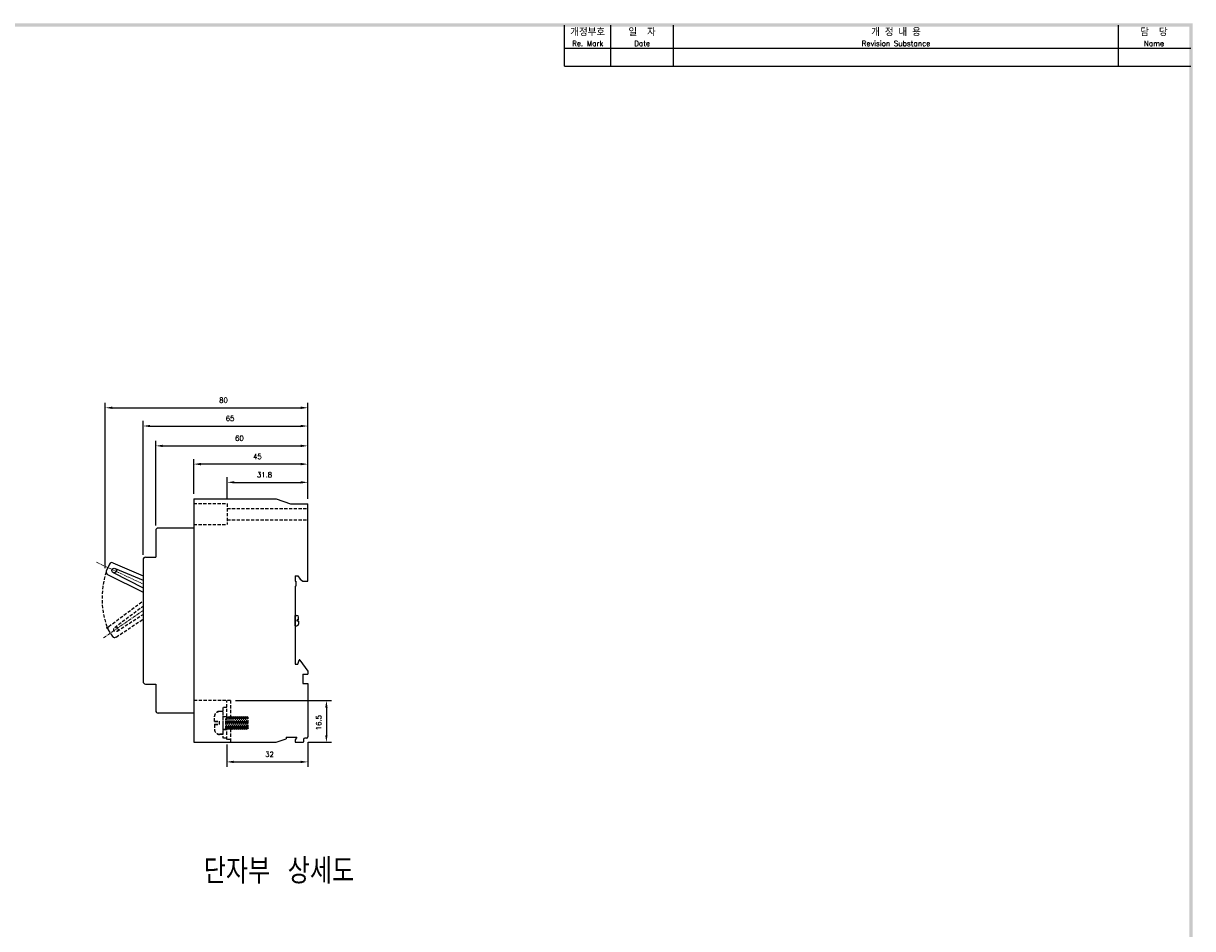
# Model space of a CAD drawing. Extents: x -28 to 1048, y -170 to 585.
# Tile 6 of 6: x 583 to 1044, y 223 to 580. Entities that reach past the tile are written whole.
import ezdxf

# ---------------------------------------------------------------- set-up
doc = ezdxf.new("R2010")
doc.units = 0
doc.header["$MEASUREMENT"] = 0
doc.linetypes.add('CENTER', pattern=[2, 1.25, -0.25, 0.25, -0.25])
doc.linetypes.add('HIDDEN', pattern=[0.375, 0.25, -0.125])
for name, color, linetype in [('cen', 1, 'CENTER'), ('Device', 7, 'CONTINUOUS'), ('di', 3, 'CONTINUOUS'), ('dimtaxt', 3, 'CONTINUOUS'), ('dwg', 7, 'CONTINUOUS'), ('hi', 5, 'HIDDEN'), ('text', 3, 'CONTINUOUS')]:
    doc.layers.add(name, color=color, linetype=linetype)
doc.styles.add('KIM', font='ROMANS.shx', dxfattribs={"height": 5, "bigfont": 'GSG1.shx'})
doc.styles.get("Standard").update_dxf_attribs({"font": 'romans.shx', "height": 2, "bigfont": 'hgs.shx'})
doc.dimstyles.new('STANDARD$0', dxfattribs={"dimtxt": 5, "dimasz": 5, "dimexe": 1, "dimexo": 2, "dimgap": 2, "dimtad": 1, "dimdec": 4, "dimzin": 12, "dimdsep": 46, "dimtxsty": 'KIM', "dimcen": -1, "dimdle": 0.1, "dimadec": 0, "dimazin": 0, "dimtfac": 1, "dimtdec": 4, "dimtmove": 0, "dimatfit": 3, "dimfxl": 0, "dimtolj": 1, "dimtzin": 0, "dimarcsym": 0})

# ---------------------------------------------------------------- blocks, each defined once
blk = doc.blocks.new('*D506')
at = {"layer": 'di'}
for p, q in [((662.82, 295.99), (662.82, 287.17)), ((694.82, 296.99), (694.82, 287.17)), ((665.62, 289.17), (692.02, 289.17))]:
    blk.add_line(p, q, dxfattribs=at)
for points in [[(665.62, 289.64), (665.62, 288.7), (662.82, 289.17)], [(692.02, 289.64), (692.02, 288.7), (694.82, 289.17)]]:
    blk.add_solid(points, dxfattribs=at)
at = {"layer": 'di', "insert": (679.7, 292.17), "char_height": 2, "attachment_point": 5}
blk.add_mtext('\\A1;32', dxfattribs=at)
blk = doc.blocks.new('*D472')
at = {"layer": 'di'}
for p, q in [((614.92, 365.55), (614.92, 430.84)), ((617.72, 428.84), (692.02, 428.84)), ((694.82, 392.89), (694.82, 430.84))]:
    blk.add_line(p, q, dxfattribs=at)
for points in [[(617.72, 429.31), (617.72, 428.37), (614.92, 428.84)], [(692.02, 429.31), (692.02, 428.37), (694.82, 428.84)]]:
    blk.add_solid(points, dxfattribs=at)
at = {"layer": 'di', "insert": (661.55, 431.84), "char_height": 2, "attachment_point": 5}
blk.add_mtext('\\A1;80', dxfattribs=at)
blk = doc.blocks.new('*D473')
at = {"layer": 'di'}
for p, q in [((629.82, 370.89), (629.82, 423.65)), ((632.62, 421.65), (692.02, 421.65)), ((694.82, 392.89), (694.82, 423.65))]:
    blk.add_line(p, q, dxfattribs=at)
for points in [[(632.62, 422.11), (632.62, 421.18), (629.82, 421.65)], [(692.02, 422.11), (692.02, 421.18), (694.82, 421.65)]]:
    blk.add_solid(points, dxfattribs=at)
at = {"layer": 'di', "insert": (664.12, 424.65), "char_height": 2, "attachment_point": 5}
blk.add_mtext('\\A1;65', dxfattribs=at)
blk = doc.blocks.new('*D474')
at = {"layer": 'di'}
for p, q in [((634.82, 382.39), (634.82, 415.82)), ((694.82, 392.89), (694.82, 415.82)), ((637.62, 413.82), (692.02, 413.82))]:
    blk.add_line(p, q, dxfattribs=at)
for points in [[(637.62, 414.28), (637.62, 413.35), (634.82, 413.82)], [(692.02, 414.28), (692.02, 413.35), (694.82, 413.82)]]:
    blk.add_solid(points, dxfattribs=at)
at = {"layer": 'di', "insert": (667.84, 416.82), "char_height": 2, "attachment_point": 5}
blk.add_mtext('\\A1;60', dxfattribs=at)
blk = doc.blocks.new('*D475')
at = {"layer": 'di'}
for p, q in [((649.82, 394.89), (649.82, 408.62)), ((692.02, 406.62), (652.62, 406.62)), ((694.82, 392.89), (694.82, 408.62))]:
    blk.add_line(p, q, dxfattribs=at)
for points in [[(652.62, 407.09), (652.62, 406.16), (649.82, 406.62)], [(692.02, 407.09), (692.02, 406.16), (694.82, 406.62)]]:
    blk.add_solid(points, dxfattribs=at)
at = {"layer": 'di', "insert": (674.91, 409.62), "char_height": 2, "attachment_point": 5}
blk.add_mtext('\\A1;45', dxfattribs=at)
blk = doc.blocks.new('*D507')
at = {"layer": 'di'}
for p, q in [((666.32, 313.39), (704.13, 313.39)), ((702.13, 310.59), (702.13, 299.69)), ((694.92, 296.89), (704.13, 296.89))]:
    blk.add_line(p, q, dxfattribs=at)
for points in [[(701.67, 310.59), (702.6, 310.59), (702.13, 313.39)], [(701.67, 299.69), (702.6, 299.69), (702.13, 296.89)]]:
    blk.add_solid(points, dxfattribs=at)
at = {"layer": 'di', "insert": (699.13, 304.63), "char_height": 2, "attachment_point": 5, "rotation": 90}
blk.add_mtext('\\A1;16.5', dxfattribs=at)
blk = doc.blocks.new('*D508')
at = {"layer": 'di'}
for p, q in [((663.02, 393.04), (663.02, 401.43)), ((694.82, 393.04), (694.82, 401.43)), ((665.82, 399.43), (692.02, 399.43))]:
    blk.add_line(p, q, dxfattribs=at)
for points in [[(665.82, 399.9), (665.82, 398.97), (663.02, 399.43)], [(692.02, 399.9), (692.02, 398.97), (694.82, 399.43)]]:
    blk.add_solid(points, dxfattribs=at)
at = {"layer": 'di', "insert": (677.73, 402.43), "char_height": 2, "attachment_point": 5}
blk.add_mtext('\\A1;31.8', dxfattribs=at)

msp = doc.modelspace()

# ---------------------------------------------------------------- linework, layer by layer
at = {"layer": 'cen', "lineweight": 5}
for p, q in [((611.446, 367.928), (629.823, 359.358)), ((614.283, 338.105), (629.823, 348.887))]:
    msp.add_line(p, q, dxfattribs=at)
at = {"layer": 'Device', "linetype": 'Continuous'}
for p, q in [((649.823, 392.894), (649.823, 313.494)), ((649.823, 392.894), (682.323, 392.894)), ((682.323, 392.894), (688.037, 390.894)), ((688.037, 390.894), (694.823, 390.894)), ((694.823, 360.494), (694.823, 390.894)), ((634.823, 380.394), (634.823, 369.894)), ((649.823, 381.394), (635.823, 381.394)), ((629.823, 368.894), (629.823, 362.569)), ((630.823, 369.894), (634.823, 369.894)), ((616.624, 367.2), (615.332, 364.429)), ((617.926, 367.696), (629.823, 362.569)), ((618.805, 365.489), (629.823, 360.813)), ((615.789, 363.113), (629.823, 356.059)), ((618.044, 363.858), (629.823, 357.856)), ((629.823, 362.569), (629.823, 320.894)), ((689.823, 362.494), (689.823, 360.494)), ((689.823, 362.494), (690.923, 362.494)), ((689.823, 362.494), (690.823, 362.494)), ((689.823, 360.494), (690.023, 360.494)), ((690.023, 360.494), (690.023, 358.494)), ((690.923, 362.494), (691.823, 361.194)), ((691.823, 361.194), (692.823, 360.494)), ((692.823, 360.494), (694.823, 360.494)), ((689.823, 358.494), (689.823, 327.694)), ((689.823, 358.494), (690.023, 358.494)), ((689.823, 342.894), (689.823, 346.894)), ((689.823, 346.894), (690.523, 346.894)), ((691.123, 345.144), (691.123, 346.294)), ((689.823, 342.894), (690.523, 342.894)), ((690.623, 344.644), (690.623, 345.144)), ((691.123, 345.144), (690.623, 345.144)), ((691.123, 344.644), (690.623, 344.644)), ((691.123, 344.644), (691.123, 343.494)), ((689.823, 327.694), (690.923, 327.694)), ((690.923, 327.694), (691.349, 329.285)), ((691.705, 329.35), (694.823, 324.994)), ((692.823, 323.794), (692.823, 320.094)), ((692.823, 323.794), (694.823, 323.794)), ((694.823, 324.994), (694.823, 323.794)), ((630.823, 319.894), (634.823, 319.894)), ((634.823, 319.894), (634.823, 309.394)), ((649.823, 318.194), (649.823, 314.994)), ((692.823, 320.094), (694.823, 320.094)), ((694.823, 320.094), (694.823, 298.994)), ((649.823, 313.494), (649.823, 296.894)), ((649.823, 308.394), (635.823, 308.394)), ((649.823, 296.894), (682.323, 296.894)), ((682.323, 296.894), (686.323, 298.294)), ((686.323, 298.894), (690.423, 298.894)), ((686.323, 298.894), (686.323, 298.294)), ((690.423, 298.894), (689.823, 297.894)), ((689.823, 297.894), (689.823, 296.894)), ((689.823, 296.894), (692.923, 296.894)), ((693.123, 297.994), (693.123, 297.094)), ((694.323, 298.494), (693.623, 298.494))]:
    msp.add_line(p, q, dxfattribs=at)
msp.add_circle((618.425, 364.673), 0.9, dxfattribs=at)
for centre, radius, start, end in [((635.823, 380.394), 1, 90, 180), ((630.823, 368.894), 1, 90, 180), ((616.238, 364.006), 1, 155, 243.31532), ((617.53, 366.778), 1, 66.68468, 155), ((690.523, 346.294), 0.6, 0, 90), ((690.523, 343.494), 0.6, 270, 0), ((691.542, 329.234), 0.2, 35.59381, 165), ((630.823, 320.894), 1, 180, 270), ((635.823, 309.394), 1, 180, 270), ((692.923, 297.094), 0.2, 270, 0), ((693.623, 297.994), 0.5, 90, 180), ((694.323, 298.994), 0.5, 270, 0)]:
    msp.add_arc(centre, radius, start, end, dxfattribs=at)
at = {"layer": 'dimtaxt'}
for p, q in [((814.273, 563.553), (814.273, 579.803)), ((838.973, 563.553), (838.973, 579.803)), ((1014.531, 563.553), (1014.531, 579.803)), ((796.073, 570.703), (1043.073, 570.703)), ((796.073, 563.553), (1043.073, 563.553))]:
    msp.add_line(p, q, dxfattribs=at)
at = {"layer": 'dwg'}
for points in [[(-17.077, 580.453), (-15.777, 579.153), (1043.723, 580.453), (1042.423, 579.153)], [(1043.723, 580.453), (1042.423, 579.153), (1043.723, -165.747), (1042.423, -164.447)]]:
    msp.add_trace(points, dxfattribs=at)
at = {"layer": 'hi', "linetype": 'HIDDEN', "ltscale": 5}
for p, q in [((649.823, 391.044), (663.023, 391.044)), ((663.023, 391.044), (663.023, 382.744)), ((663.023, 389.094), (694.823, 389.094)), ((649.823, 382.744), (663.023, 382.744)), ((663.023, 384.694), (694.823, 384.694)), ((616.295, 342.57), (629.823, 352.647)), ((618.646, 342.227), (629.823, 350.65)), ((619.679, 340.753), (629.823, 347.34)), ((619.196, 338.427), (629.823, 345.412)), ((616.074, 341.194), (617.828, 338.689)), ((664.323, 313.394), (649.823, 313.394)), ((661.323, 309.094), (659.923, 309.094)), ((661.323, 308.994), (659.923, 308.994)), ((661.323, 310.594), (661.323, 298.594)), ((662.823, 310.594), (661.323, 310.594)), ((661.323, 309.094), (661.323, 300.094)), ((661.323, 309.094), (661.323, 300.094)), ((662.823, 306.994), (662.823, 313.394)), ((664.323, 313.394), (664.323, 306.778)), ((658.023, 305.194), (658.023, 307.194)), ((658.023, 305.094), (658.023, 307.094)), ((658.023, 305.194), (659.823, 305.194)), ((658.023, 305.094), (659.823, 305.094)), ((659.823, 305.194), (659.823, 303.994)), ((659.823, 305.094), (659.823, 303.894)), ((661.323, 307.094), (662.923, 307.094)), ((662.923, 306.994), (661.323, 306.994)), ((662.923, 302.527), (662.523, 306.261)), ((662.523, 302.094), (662.523, 306.261)), ((662.923, 302.427), (662.523, 306.161)), ((662.523, 301.994), (662.523, 306.161)), ((663.323, 302.094), (662.923, 307.094)), ((663.323, 306.661), (662.923, 307.094)), ((663.323, 301.994), (662.923, 306.994)), ((663.323, 306.561), (662.923, 306.994)), ((663.323, 306.661), (663.723, 307.094)), ((663.323, 306.561), (663.723, 306.994)), ((663.723, 302.527), (663.323, 306.661)), ((663.723, 302.427), (663.323, 306.561)), ((664.123, 302.094), (663.723, 307.094)), ((663.723, 307.094), (664.123, 306.661)), ((664.123, 301.994), (663.723, 306.994)), ((663.723, 306.994), (664.123, 306.561)), ((664.123, 306.661), (664.523, 307.094)), ((664.123, 306.561), (664.523, 306.994)), ((664.523, 302.527), (664.123, 306.661)), ((664.523, 302.427), (664.123, 306.561)), ((664.923, 302.094), (664.523, 307.094)), ((664.523, 307.094), (664.923, 306.661)), ((664.923, 301.994), (664.523, 306.994)), ((664.523, 306.994), (664.923, 306.561)), ((664.923, 306.661), (665.323, 307.094)), ((664.923, 306.561), (665.323, 306.994)), ((665.323, 302.527), (664.923, 306.661)), ((665.323, 302.427), (664.923, 306.561)), ((665.723, 302.094), (665.323, 307.094)), ((665.323, 307.094), (665.723, 306.661)), ((665.723, 301.994), (665.323, 306.994)), ((665.323, 306.994), (665.723, 306.561)), ((665.723, 306.661), (666.123, 307.094)), ((665.723, 306.561), (666.123, 306.994)), ((666.123, 302.527), (665.723, 306.661)), ((666.123, 302.427), (665.723, 306.561)), ((666.123, 307.094), (666.523, 306.661)), ((666.523, 302.094), (666.123, 307.094)), ((666.123, 306.994), (666.523, 306.561)), ((666.523, 301.994), (666.123, 306.994)), ((666.523, 306.661), (666.923, 307.094)), ((666.523, 306.561), (666.923, 306.994)), ((666.923, 302.527), (666.523, 306.661)), ((666.923, 302.427), (666.523, 306.561)), ((667.323, 302.094), (666.923, 307.094)), ((666.923, 307.094), (667.323, 306.661)), ((667.323, 301.994), (666.923, 306.994)), ((666.923, 306.994), (667.323, 306.561)), ((667.323, 306.661), (667.723, 307.094)), ((667.323, 306.561), (667.723, 306.994)), ((667.723, 302.527), (667.323, 306.661)), ((667.723, 302.427), (667.323, 306.561)), ((668.123, 302.094), (667.723, 307.094)), ((667.723, 307.094), (668.123, 306.661)), ((668.123, 301.994), (667.723, 306.994)), ((667.723, 306.994), (668.123, 306.561)), ((668.123, 306.661), (668.523, 307.094)), ((668.123, 306.561), (668.523, 306.994)), ((668.523, 302.527), (668.123, 306.661)), ((668.523, 302.427), (668.123, 306.561)), ((668.923, 302.094), (668.523, 307.094)), ((668.523, 307.094), (668.923, 306.661)), ((668.923, 301.994), (668.523, 306.994)), ((668.523, 306.994), (668.923, 306.561)), ((668.923, 306.661), (669.323, 307.094)), ((668.923, 306.561), (669.323, 306.994)), ((669.323, 302.527), (668.923, 306.661)), ((669.323, 302.427), (668.923, 306.561)), ((669.723, 302.094), (669.323, 307.094)), ((669.323, 307.094), (669.723, 306.661)), ((669.723, 301.994), (669.323, 306.994)), ((669.323, 306.994), (669.723, 306.561)), ((669.723, 306.661), (670.123, 307.094)), ((669.723, 306.561), (670.123, 306.994)), ((670.123, 302.527), (669.723, 306.661)), ((670.123, 302.427), (669.723, 306.561)), ((670.523, 302.094), (670.123, 307.094)), ((670.123, 307.094), (670.523, 306.661)), ((670.523, 301.994), (670.123, 306.994)), ((670.123, 306.994), (670.523, 306.561)), ((670.867, 307.117), (670.523, 306.661)), ((670.867, 307.017), (670.523, 306.561)), ((670.923, 302.527), (670.523, 306.661)), ((670.923, 302.427), (670.523, 306.561)), ((671.095, 302.299), (670.867, 307.117)), ((671.323, 306.661), (670.867, 307.117)), ((671.095, 302.199), (670.867, 307.017)), ((671.323, 306.561), (670.867, 307.017)), ((671.323, 302.527), (671.323, 306.661)), ((671.323, 302.427), (671.323, 306.561)), ((658.023, 303.994), (658.023, 301.994)), ((658.023, 303.994), (659.823, 303.994)), ((658.023, 303.894), (658.023, 301.894)), ((658.023, 303.894), (659.823, 303.894)), ((661.323, 300.094), (659.923, 300.094)), ((661.323, 299.994), (659.923, 299.994)), ((661.323, 302.094), (662.523, 302.094)), ((661.323, 301.994), (662.523, 301.994)), ((662.923, 302.527), (662.523, 302.094)), ((662.923, 302.427), (662.523, 301.994)), ((662.823, 297.994), (662.823, 302.319)), ((663.323, 302.094), (662.923, 302.527)), ((663.323, 301.994), (662.923, 302.427)), ((663.323, 302.094), (663.723, 302.527)), ((663.323, 301.994), (663.723, 302.427)), ((663.723, 302.527), (664.123, 302.094)), ((663.723, 302.427), (664.123, 301.994)), ((664.123, 302.094), (664.523, 302.527)), ((664.123, 301.994), (664.523, 302.427)), ((664.323, 302.211), (664.323, 296.894)), ((664.523, 302.527), (664.923, 302.094)), ((664.523, 302.427), (664.923, 301.994)), ((664.923, 302.094), (665.323, 302.527)), ((664.923, 301.994), (665.323, 302.427)), ((665.323, 302.527), (665.723, 302.094)), ((665.323, 302.427), (665.723, 301.994)), ((665.723, 302.094), (666.123, 302.527)), ((665.723, 301.994), (666.123, 302.427)), ((666.123, 302.527), (666.523, 302.094)), ((666.123, 302.427), (666.523, 301.994)), ((666.523, 302.094), (666.923, 302.527)), ((666.523, 301.994), (666.923, 302.427)), ((666.923, 302.527), (667.323, 302.094)), ((666.923, 302.427), (667.323, 301.994)), ((667.323, 302.094), (667.723, 302.527)), ((667.323, 301.994), (667.723, 302.427)), ((667.723, 302.527), (668.123, 302.094)), ((667.723, 302.427), (668.123, 301.994)), ((668.123, 302.094), (668.523, 302.527)), ((668.123, 301.994), (668.523, 302.427)), ((668.523, 302.527), (668.923, 302.094)), ((668.523, 302.427), (668.923, 301.994)), ((668.923, 302.094), (669.323, 302.527)), ((668.923, 301.994), (669.323, 302.427)), ((669.323, 302.527), (669.723, 302.094)), ((669.323, 302.427), (669.723, 301.994)), ((669.723, 302.094), (670.123, 302.527)), ((669.723, 301.994), (670.123, 302.427)), ((670.123, 302.527), (670.523, 302.094)), ((670.123, 302.427), (670.523, 301.994)), ((670.923, 302.527), (670.523, 302.094)), ((670.923, 302.427), (670.523, 301.994)), ((671.095, 302.299), (670.923, 302.527)), ((671.095, 302.199), (670.923, 302.427)), ((671.323, 302.527), (671.095, 302.299)), ((671.323, 302.427), (671.095, 302.199)), ((662.823, 298.594), (661.323, 298.594)), ((664.323, 297.994), (662.823, 297.994))]:
    msp.add_line(p, q, dxfattribs=at)
msp.add_circle((619.162, 341.49), 0.9, dxfattribs=at)
for centre, radius, start, end in [((647.415, 353.766), 33.775, 162.30085, 201.80386), ((616.893, 341.768), 1, 126.68468, 215), ((659.923, 307.194), 1.9, 90, 180), ((659.923, 307.094), 1.9, 90, 180), ((659.923, 301.994), 1.9, 180, 270), ((659.923, 301.894), 1.9, 180, 270)]:
    msp.add_arc(centre, radius, start, end, dxfattribs=at)
at = {"layer": 'hi', "linetype": 'HIDDEN'}
msp.add_arc((618.647, 339.263), 1, 215, 303.31532, dxfattribs=at)
msp.add_point((615.517, 341.989), dxfattribs=at)
at = {"layer": 'text'}
msp.add_line((796.073, 563.553), (796.073, 579.803), dxfattribs=at)

# ---------------------------------------------------------------- texts
at = {"layer": 'di'}
for s, insert, char_height, width, attachment_point in [('개정부호\\P{\\H0.72727x;Re. Mark}', (805.173, 574.928), 2.86, 18.2, 5), ('{\\H1.1x;일  자}\\P{\\H0.8x;Date}', (826.623, 574.928), 2.6, 24.7, 5), ('{\\H1.1x;개 정 내 용\\P\\H0.72727x;Revision Substance}', (926.752, 574.928), 2.6, 175.55808, 5), ('담  당\\P{\\H0.72727x;Name}', (1028.477, 574.928), 2.86, 27.89192, 5), ('{\\Fromans,hgs|c129;단자부 상세도}', (653.79, 251.126), 10, 116.39597, 1)]:
    msp.add_mtext(s, dxfattribs=dict(at, insert=insert, char_height=char_height, width=width, attachment_point=attachment_point))

# ---------------------------------------------------------------- dimensions: what is measured, and where the dimension line sits
dim = msp.add_linear_dim(base=(694.823, 428.839), p1=(614.921, 363.549), p2=(694.823, 390.894), text='80', dimstyle='STANDARD$0', override={"dimtxt": 3, "dimasz": 2.8, "dimexe": 2, "dimdec": 2, "dimzin": 8, "dimtxsty": 'Standard', "dimcen": 0, "dimclrd": 256, "dimclre": 256, "dimclrt": 256, "dimadec": 2, "dimazin": 2, "dimtfac": 0.6, "dimtdec": 2, "dimtzin": 8, "dimlwd": 65535, "dimlwe": 65535, "dimarcsym": 1}, dxfattribs=at)
dim.commit()
dim.dimension.update_dxf_attribs({"geometry": '*D472', "text_midpoint": (661.55, 428.839), "dimtype": 160})
for base, p1, p2, angle, picture, middle in [((694.823, 421.648), (629.823, 368.894), (694.823, 390.894), 180, '*D473', (664.119, 421.648)), ((694.823, 413.815), (634.823, 380.394), (694.823, 390.894), 180, '*D474', (667.843, 413.815)), ((649.823, 406.625), (694.823, 390.894), (649.823, 392.894), 180, '*D475', (674.907, 406.625)), ((702.135, 296.894), (664.323, 313.394), (692.923, 296.894), 90, '*D507', (702.135, 304.633)), ((694.823, 289.172), (662.823, 297.994), (694.823, 298.994), 180, '*D506', (679.701, 289.172))]:
    dim = msp.add_linear_dim(base=base, p1=p1, p2=p2, angle=angle, dimstyle='STANDARD$0', override={"dimtxt": 3, "dimasz": 2.8, "dimexe": 2, "dimdec": 2, "dimzin": 8, "dimtxsty": 'Standard', "dimcen": 0, "dimclrd": 256, "dimclre": 256, "dimclrt": 256, "dimadec": 2, "dimazin": 2, "dimtfac": 0.6, "dimtdec": 2, "dimtzin": 8, "dimlwd": 65535, "dimlwe": 65535, "dimarcsym": 1}, dxfattribs=at)
    dim.commit()
    dim.dimension.update_dxf_attribs({"geometry": picture, "text_midpoint": middle, "dimtype": 160})
dim = msp.add_linear_dim(base=(694.823, 399.434), p1=(663.023, 391.044), p2=(694.823, 391.044), dimstyle='STANDARD$0', override={"dimtxt": 3, "dimasz": 2.8, "dimexe": 2, "dimdec": 2, "dimzin": 8, "dimtxsty": 'Standard', "dimcen": 0, "dimclrd": 256, "dimclre": 256, "dimclrt": 256, "dimadec": 2, "dimazin": 2, "dimtfac": 0.6, "dimtdec": 2, "dimtzin": 8, "dimlwd": 65535, "dimlwe": 65535, "dimarcsym": 1}, dxfattribs=at)
dim.commit()
dim.dimension.update_dxf_attribs({"geometry": '*D508', "text_midpoint": (677.732, 399.434), "dimtype": 160})

doc.saveas('drawing.dxf')
